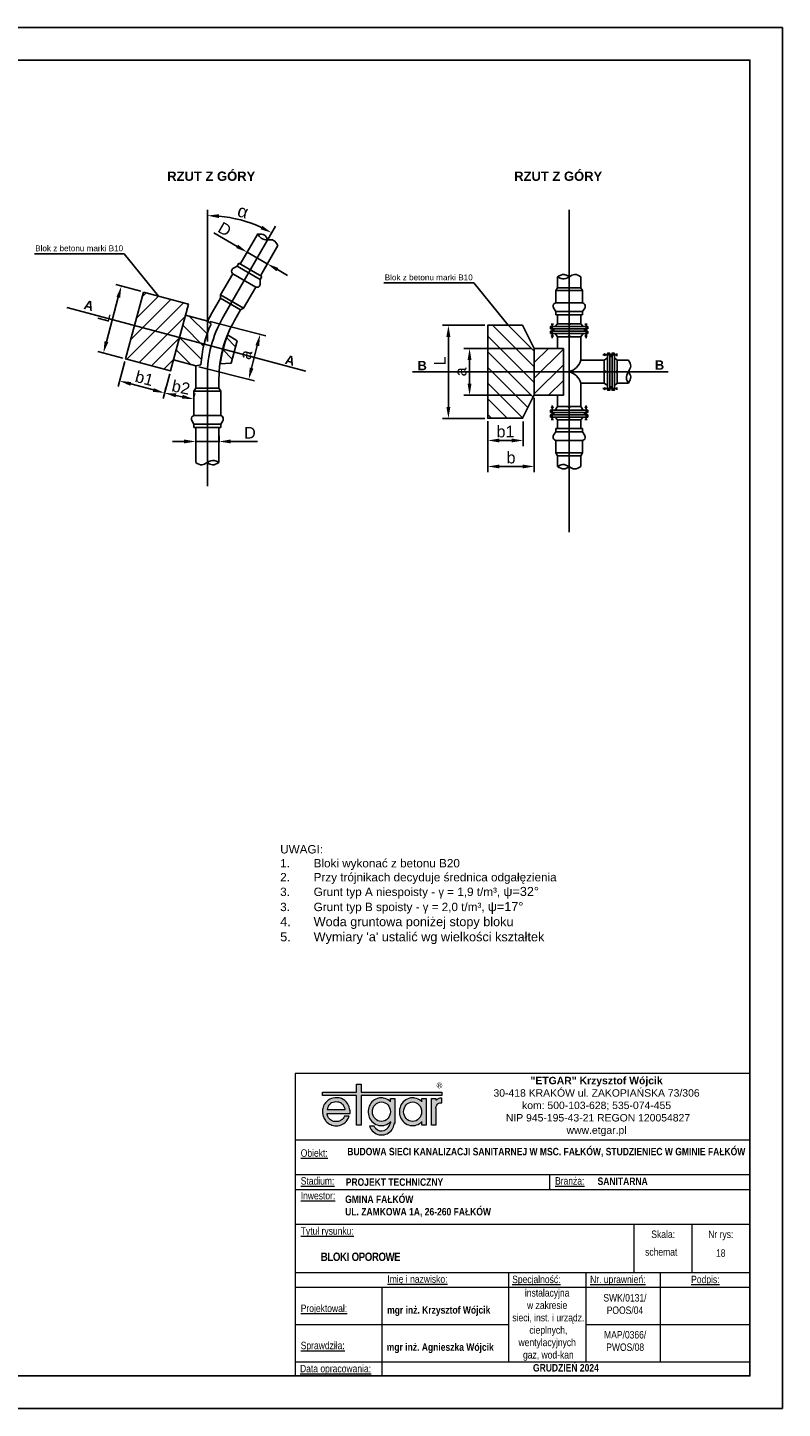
# Model space of a CAD drawing. Header units: millimetres. Extents: x 1481 to 1901, y 630 to 927.
# Tile 4 of 4: x 1738 to 1901, y 630 to 927. Entities that reach past the tile are written whole.
import ezdxf

# ---------------------------------------------------------------- set-up
doc = ezdxf.new("R2010")
doc.units = ezdxf.units.MM
doc.layers.add('_00_Formatka', color=7, linetype='Continuous', lineweight=20)
doc.layers.add('Tabelka', color=7, linetype='Continuous')
doc.styles.add('Arial', font='arial.ttf')
doc.styles.add('Arial Narrow', font='ARIALN.TTF', dxfattribs={"height": 3.5})
doc.styles.add('Opisowy', font='arial.ttf')
doc.styles.add('TABELA', font='romans.shx', dxfattribs={"height": 2})
doc.dimstyles.new('ISO-25', dxfattribs={"dimtxt": 2.5, "dimasz": 2.5, "dimexe": 1.25, "dimexo": 0.625, "dimtad": 1, "dimtxsty": 'Standard', "dimcen": 2.5, "dimadec": 0, "dimazin": 0, "dimtfac": 1, "dimtmove": 0, "dimatfit": 3, "dimfxl": 0, "dimarcsym": 0})
pattern_1 = [(135, (1765.463, 832.4297), (-1.6838, -1.6838), [])]

# ---------------------------------------------------------------- blocks, each defined once
blk = doc.blocks.new('*D18')
at = {"color": 0, "lineweight": -2}
for p, q in [((1762.63, 870.58), (1757.25, 872.02)), ((1757.81, 869.28), (1755.25, 859.74)), ((1758.78, 856.21), (1753.4, 857.65))]:
    blk.add_line(p, q, dxfattribs=at)
at = {"color": 0}
for points in [[(1758.21, 869.17), (1757.41, 869.39), (1758.46, 871.69)], [(1754.85, 859.85), (1755.66, 859.63), (1754.61, 857.32)]]:
    blk.add_solid(points, dxfattribs=at)
at = {"layer": 'Defpoints', "color": 0}
for p in [(1763.23, 870.41), (1754.61, 857.32), (1759.38, 856.04)]:
    blk.add_point(p, dxfattribs=at)
at = {"color": 0, "insert": (1754.72, 864.99), "char_height": 2.5, "attachment_point": 5, "rotation": 75, "style": 'Arial'}
blk.add_mtext('L', dxfattribs=at)
blk = doc.blocks.new('*D19')
at = {"color": 0, "lineweight": -2}
for p, q in [((1759.19, 855.45), (1757.76, 850.09)), ((1768.88, 852.85), (1767.45, 847.49)), ((1760.49, 850.65), (1765.35, 849.35))]:
    blk.add_line(p, q, dxfattribs=at)
at = {"color": 0}
for points in [[(1760.6, 851.05), (1760.39, 850.25), (1758.08, 851.3)], [(1765.25, 848.95), (1765.46, 849.75), (1767.77, 848.7)]]:
    blk.add_solid(points, dxfattribs=at)
at = {"layer": 'Defpoints', "color": 0}
for p in [(1759.35, 856.05), (1769.04, 853.46), (1767.77, 848.7)]:
    blk.add_point(p, dxfattribs=at)
at = {"color": 0, "insert": (1763.42, 851.84), "char_height": 2.5, "attachment_point": 5, "rotation": 345, "style": 'Arial'}
blk.add_mtext('b1', dxfattribs=at)
blk = doc.blocks.new('*D26')
at = {"color": 0, "lineweight": -2}
for p, q in [((1847.28, 847.66), (1847.28, 831.65)), ((1837.28, 842.66), (1837.28, 831.65)), ((1844.78, 832.9), (1839.78, 832.9))]:
    blk.add_line(p, q, dxfattribs=at)
at = {"color": 0}
for points in [[(1839.78, 833.31), (1839.78, 832.48), (1837.28, 832.9)], [(1844.78, 832.48), (1844.78, 833.31), (1847.28, 832.9)]]:
    blk.add_solid(points, dxfattribs=at)
at = {"layer": 'Defpoints', "color": 0}
for p in [(1847.28, 848.28), (1837.28, 843.28), (1837.28, 832.9)]:
    blk.add_point(p, dxfattribs=at)
at = {"color": 0, "insert": (1842.28, 834.79), "char_height": 2.5, "attachment_point": 5, "style": 'Arial'}
blk.add_mtext('b', dxfattribs=at)
blk = doc.blocks.new('*D27')
at = {"color": 0, "lineweight": -2}
for p, q in [((1836.66, 863.28), (1827.56, 863.28)), ((1828.81, 860.78), (1828.81, 845.72)), ((1836.66, 843.22), (1827.56, 843.22))]:
    blk.add_line(p, q, dxfattribs=at)
at = {"color": 0}
for points in [[(1829.23, 860.78), (1828.39, 860.78), (1828.81, 863.28)], [(1828.39, 845.72), (1829.23, 845.72), (1828.81, 843.22)]]:
    blk.add_solid(points, dxfattribs=at)
at = {"layer": 'Defpoints', "color": 0}
for p in [(1837.28, 863.28), (1828.81, 843.22), (1837.28, 843.22)]:
    blk.add_point(p, dxfattribs=at)
at = {"color": 0, "insert": (1826.94, 855.6), "char_height": 2.5, "attachment_point": 5, "rotation": 90, "style": 'Arial'}
blk.add_mtext('L', dxfattribs=at)
blk = doc.blocks.new('*D32')
at = {"color": 0, "lineweight": -2}
for p, q in [((1771.97, 838.27), (1769.47, 838.27)), ((1774.47, 838.12), (1774.47, 839.52)), ((1774.47, 838.27), (1779.47, 838.27)), ((1779.47, 838.12), (1779.47, 839.52)), ((1781.97, 838.27), (1787.78, 838.27))]:
    blk.add_line(p, q, dxfattribs=at)
at = {"color": 0}
for points in [[(1771.97, 837.86), (1771.97, 838.69), (1774.47, 838.27)], [(1781.97, 838.69), (1781.97, 837.86), (1779.47, 838.27)]]:
    blk.add_solid(points, dxfattribs=at)
at = {"layer": 'Defpoints', "color": 0}
for p in [(1779.47, 838.27), (1774.47, 837.5), (1779.47, 837.5)]:
    blk.add_point(p, dxfattribs=at)
at = {"color": 0, "insert": (1786.12, 840.15), "char_height": 2.5, "attachment_point": 5, "style": 'Arial'}
blk.add_mtext('D', dxfattribs=at)
blk = doc.blocks.new('*D33')
at = {"color": 0, "lineweight": -2}
for p, q in [((1783.37, 880.24), (1778.33, 883.15)), ((1785.61, 879.12), (1784.91, 877.91)), ((1789.86, 876.49), (1785.53, 878.99)), ((1789.94, 876.62), (1789.24, 875.41)), ((1792.03, 875.24), (1794.19, 873.99))]:
    blk.add_line(p, q, dxfattribs=at)
at = {"color": 0}
for points in [[(1783.16, 879.88), (1783.57, 880.6), (1785.53, 878.99)], [(1792.23, 875.6), (1791.82, 874.88), (1789.86, 876.49)]]:
    blk.add_solid(points, dxfattribs=at)
at = {"layer": 'Defpoints', "color": 0}
for p in [(1785.92, 879.66), (1785.53, 878.99), (1790.25, 877.16)]:
    blk.add_point(p, dxfattribs=at)
at = {"color": 0, "insert": (1780.7, 883.94), "char_height": 2.5, "attachment_point": 5, "rotation": 330, "style": 'Arial'}
blk.add_mtext('D', dxfattribs=at)
blk = doc.blocks.new('*D3')
at = {"color": 0, "lineweight": -2}
for p, q in [((1777.57, 864.05), (1789.53, 861.01)), ((1786.47, 854.05), (1787.7, 858.89)), ((1775.11, 854.36), (1787.07, 851.32))]:
    blk.add_line(p, q, dxfattribs=at)
at = {"color": 0}
for points in [[(1788.11, 858.79), (1787.3, 858.99), (1788.32, 861.31)], [(1786.07, 854.16), (1786.88, 853.95), (1785.86, 851.63)]]:
    blk.add_solid(points, dxfattribs=at)
at = {"layer": 'Defpoints', "color": 0}
for p in [(1776.97, 864.2), (1788.32, 861.31), (1774.5, 854.52)]:
    blk.add_point(p, dxfattribs=at)
at = {"color": 0, "insert": (1785.25, 856.94), "char_height": 2.5, "attachment_point": 5, "rotation": 75.7386, "style": 'Arial'}
blk.add_mtext('a', dxfattribs=at)
blk = doc.blocks.new('*D5')
at = {"color": 0, "lineweight": -2}
for p, q in [((1846.66, 858.28), (1832.11, 858.28)), ((1833.36, 855.78), (1833.36, 850.72)), ((1846.67, 848.22), (1832.11, 848.22))]:
    blk.add_line(p, q, dxfattribs=at)
at = {"color": 0}
for points in [[(1833.78, 855.78), (1832.94, 855.78), (1833.36, 858.28)], [(1832.94, 850.72), (1833.78, 850.72), (1833.36, 848.22)]]:
    blk.add_solid(points, dxfattribs=at)
at = {"layer": 'Defpoints', "color": 0}
for p in [(1847.28, 858.28), (1833.36, 848.22), (1847.3, 848.22)]:
    blk.add_point(p, dxfattribs=at)
at = {"color": 0, "insert": (1831.46, 853.25), "char_height": 2.5, "attachment_point": 5, "rotation": 90, "style": 'Arial'}
blk.add_mtext('a', dxfattribs=at)
blk = doc.blocks.new('*D7')
at = {"color": 0, "lineweight": -2}
for p, q in [((1837.28, 842.59), (1837.28, 837.24)), ((1844.9, 842.59), (1844.9, 837.24)), ((1839.78, 838.49), (1842.4, 838.49))]:
    blk.add_line(p, q, dxfattribs=at)
at = {"color": 0}
for points in [[(1839.78, 838.9), (1839.78, 838.07), (1837.28, 838.49)], [(1842.4, 838.07), (1842.4, 838.9), (1844.9, 838.49)]]:
    blk.add_solid(points, dxfattribs=at)
at = {"layer": 'Defpoints', "color": 0}
for p in [(1837.28, 843.22), (1844.9, 843.22), (1844.9, 838.49)]:
    blk.add_point(p, dxfattribs=at)
at = {"color": 0, "insert": (1841.09, 840.39), "char_height": 2.5, "attachment_point": 5, "style": 'Arial'}
blk.add_mtext('b1', dxfattribs=at)
blk = doc.blocks.new('*D16')
at = {"color": 0, "linetype": 'Continuous', "lineweight": -2}
for p, q in [((1767.9, 849.31), (1768.03, 849.93)), ((1770.22, 848.18), (1771.57, 847.9)), ((1774.15, 847.99), (1774.28, 848.6))]:
    blk.add_line(p, q, dxfattribs=at)
at = {"color": 0}
for points in [[(1770.3, 848.59), (1770.13, 847.78), (1767.77, 848.7)], [(1771.48, 847.49), (1771.66, 848.31), (1774.02, 847.38)]]:
    blk.add_solid(points, dxfattribs=at)
at = {"layer": 'Defpoints', "color": 0}
for p in [(1767.77, 848.7), (1774.02, 847.38), (1774.02, 847.38)]:
    blk.add_point(p, dxfattribs=at)
at = {"color": 0, "lineweight": 30, "insert": (1771.29, 849.9), "char_height": 2.5, "attachment_point": 5, "rotation": 348.0535, "style": 'Arial'}
blk.add_mtext('b2', dxfattribs=at)
blk = doc.blocks.new('A$C24AC0CAE')
for color, points in [(3, [(25.67, 9.23), (8.35, 9.23), (8.35, 10.93), (7.36, 10.93), (7.36, 9.23), (0, 9.23), (0, 8.48), (7.36, 8.48), (7.36, 2.1), (8.35, 2.1), (8.35, 8.48), (25.67, 8.48)]), (256, [(25.37, 6.95), (25.67, 6.95), (25.67, 7.92), (25.25, 7.92), (25.03, 7.84), (24.89, 7.78), (24.78, 7.71), (24.68, 7.65), (24.6, 7.6), (24.52, 7.53), (24.45, 7.47), (24.39, 7.47), (24.39, 7.84), (23.5, 7.84), (23.5, 2.15), (24.39, 2.15), (24.39, 5.74), (24.47, 6.12), (24.61, 6.45), (24.73, 6.64), (24.82, 6.71), (24.92, 6.78), (25.06, 6.84), (25.24, 6.91)])]:
    blk.add_hatch(color=color).paths.add_polyline_path(points)
h = blk.add_hatch(color=256)
h.paths.add_polyline_path([(4.95, 2.74), (5.13, 2.92), (5.32, 3.17), (5.56, 3.54), (5.71, 3.84), (5.78, 4.06), (4.79, 4.06), (4.63, 3.8), (4.45, 3.55), (4.26, 3.37), (4.01, 3.17), (3.83, 3.06), (3.45, 2.93), (3.05, 2.88), (2.5, 2.93), (2.27, 3), (1.96, 3.12), (1.78, 3.24), (1.52, 3.48), (1.34, 3.68), (1.22, 3.87), (1.17, 3.99), (1.1, 4.18), (1.04, 4.43), (1.01, 4.65), (5.96, 4.65), (5.95, 5.18), (5.87, 5.64), (5.75, 6.08), (5.57, 6.46), (5.4, 6.75), (5.17, 7.07), (4.8, 7.43), (4.48, 7.64), (4.09, 7.83), (3.87, 7.9), (3.58, 7.97), (3.09, 8), (2.75, 8), (2.3, 7.95), (1.94, 7.84), (1.64, 7.71), (1.4, 7.59), (1.22, 7.46), (1.09, 7.34), (0.97, 7.21), (0.84, 7.09), (0.73, 6.97), (0.66, 6.89), (0.53, 6.72), (0.41, 6.54), (0.34, 6.41), (0.27, 6.25), (0.22, 6.15), (0.17, 5.98), (0.09, 5.7), (0.06, 5.51), (0.03, 5.2), (0.02, 4.85), (0.09, 4.36), (0.18, 3.99), (0.28, 3.73), (0.4, 3.52), (0.53, 3.3), (0.66, 3.14), (0.78, 2.99), (0.97, 2.79), (1.28, 2.53), (1.53, 2.36), (1.81, 2.23), (2.07, 2.12), (2.31, 2.05), (2.69, 1.99), (3, 1.99), (3.3, 1.99), (3.67, 2.05), (3.89, 2.11), (4.05, 2.18), (4.32, 2.3), (4.63, 2.49)])
h.paths.add_polyline_path([(1.06, 5.48), (1.1, 5.75), (1.16, 5.93), (1.28, 6.22), (1.41, 6.4), (1.53, 6.53), (1.65, 6.65), (1.78, 6.77), (1.96, 6.9), (2.3, 7.02), (2.58, 7.09), (2.92, 7.14), (3.24, 7.09), (3.57, 7.03), (3.74, 6.96), (3.93, 6.89), (4.13, 6.76), (4.25, 6.65), (4.38, 6.54), (4.51, 6.4), (4.63, 6.19), (4.75, 5.95), (4.81, 5.78), (4.87, 5.63), (4.88, 5.48)], flags=16)
h = blk.add_hatch(color=256)
edge = h.paths.add_edge_path()
edge.add_line((15.56, 7.84), (14.67, 7.84))
edge.add_line((14.67, 7.84), (14.67, 7.15))
edge.add_spline(control_points=[(14.67, 7.15), (14.6, 7.22), (14.52, 7.29), (14.08, 7.66), (13.64, 7.87), (13.02, 7.99), (12.85, 8), (12.69, 8), (12.4, 8), (12.12, 7.96), (11.41, 7.73), (11, 7.46), (10.35, 6.78), (10.11, 6.36), (9.84, 5.45), (9.81, 4.96), (9.97, 4.03), (10.15, 3.58), (10.7, 2.81), (11.07, 2.5), (11.91, 2.08), (12.39, 1.99), (13.33, 2.05), (13.79, 2.2), (14.36, 2.58), (14.52, 2.71), (14.67, 2.87)], knot_values=[5.520049, 5.520049, 5.520049, 5.520049, 5.626987, 5.626987, 6.112202, 6.112202, 6.283185, 6.283185, 6.283185, 6.572803, 6.572803, 7.058019, 7.058019, 7.543234, 7.543234, 8.028449, 8.028449, 8.513665, 8.513665, 8.99888, 8.99888, 9.484095, 9.484095, 9.969311, 9.969311, 10.188021, 10.188021, 10.188021, 10.188021], degree=3, periodic=0)
edge.add_line((14.68, 2.87), (14.63, 2.59))
edge.add_ellipse((12.73, 2.97), major_axis=(0, 2.09), ratio=0.923674, start_angle=136.5689, end_angle=259.5379, ccw=False)
edge.add_line((11.41, 1.46), (11.27, 1.63))
edge.add_line((11.27, 1.63), (11.2, 1.79))
edge.add_line((11.2, 1.79), (11.17, 1.87))
edge.add_line((11.17, 1.87), (10.15, 1.87))
edge.add_line((10.15, 1.87), (10.2, 1.67))
edge.add_spline(control_points=[(10.2, 1.67), (10.29, 1.49), (10.39, 1.32), (10.78, 0.78), (11.15, 0.47), (11.99, 0.06), (12.47, -0.03), (13.4, 0.04), (13.86, 0.2), (14.64, 0.73), (14.96, 1.09), (15.32, 1.77), (15.42, 2.05), (15.48, 2.35)], knot_values=[2.033718, 2.033718, 2.033718, 2.033718, 2.238106, 2.238106, 2.725025, 2.725025, 3.211944, 3.211944, 3.698864, 3.698864, 4.185783, 4.185783, 4.49503, 4.49503, 4.49503, 4.49503], degree=3, periodic=0)
edge.add_line((15.48, 2.35), (15.56, 2.85))
edge.add_line((15.56, 2.85), (15.56, 7.84))
edge = h.paths.add_edge_path(flags=16)
edge.add_ellipse((12.69, 5.01), major_axis=(0, 2.09), ratio=0.923674, start_angle=0, end_angle=360)
h = blk.add_hatch(color=256)
edge = h.paths.add_edge_path()
edge.add_line((22.3, 7.84), (21.41, 7.84))
edge.add_line((21.41, 7.84), (21.41, 7.13))
edge.add_spline(control_points=[(21.41, 7.13), (21.33, 7.21), (21.25, 7.29), (20.81, 7.66), (20.37, 7.87), (19.74, 7.99), (19.58, 8), (19.41, 8)], knot_values=[5.512455, 5.512455, 5.512455, 5.512455, 5.626987, 5.626987, 6.112202, 6.112202, 6.283185, 6.283185, 6.283185, 6.283185], degree=3, periodic=0)
edge.add_spline(control_points=[(19.41, 8), (19.13, 8), (18.85, 7.96), (18.13, 7.73), (17.72, 7.46), (17.08, 6.78), (16.84, 6.36), (16.57, 5.45), (16.54, 4.96), (16.69, 4.03), (16.87, 3.58), (17.42, 2.81), (17.79, 2.5), (18.64, 2.08), (19.11, 1.99), (20.05, 2.05), (20.51, 2.2), (21.09, 2.58), (21.26, 2.72), (21.41, 2.88)], knot_values=[6.283185, 6.283185, 6.283185, 6.283185, 6.572803, 6.572803, 7.058019, 7.058019, 7.543234, 7.543234, 8.028449, 8.028449, 8.513665, 8.513665, 8.99888, 8.99888, 9.484095, 9.484095, 9.969311, 9.969311, 10.195609, 10.195609, 10.195609, 10.195609], degree=3, periodic=0)
edge.add_line((21.41, 2.88), (21.41, 2.15))
edge.add_line((21.41, 2.15), (22.3, 2.15))
edge.add_line((22.3, 2.15), (22.3, 7.84))
edge = h.paths.add_edge_path(flags=16)
edge.add_ellipse((19.41, 5.01), major_axis=(0, 2.09), ratio=0.923674, start_angle=0, end_angle=360)
at = {"color": 3}
for points in [[(7.36, 8.48), (0, 8.48), (0, 9.23), (7.36, 9.23)], [(7.36, 9.23), (7.36, 10.93), (8.35, 10.93), (8.35, 9.23)], [(8.35, 9.23), (25.67, 9.23), (25.67, 8.48), (8.35, 8.48)], [(8.35, 8.48), (8.35, 2.1), (7.36, 2.1), (7.36, 8.48)]]:
    blk.add_lwpolyline(points, dxfattribs=at)
for points in [[(1.01, 4.65), (5.96, 4.65), (5.95, 5.18), (5.87, 5.64), (5.75, 6.08), (5.57, 6.46), (5.4, 6.75), (5.17, 7.07), (4.8, 7.43), (4.48, 7.64), (4.09, 7.83), (3.87, 7.9), (3.58, 7.97), (3.09, 8), (2.75, 8), (2.3, 7.95), (1.94, 7.84), (1.64, 7.71), (1.4, 7.59), (1.22, 7.46), (1.09, 7.34), (0.97, 7.21), (0.84, 7.09), (0.73, 6.97), (0.66, 6.89), (0.53, 6.72), (0.41, 6.54), (0.34, 6.41), (0.27, 6.25), (0.22, 6.15), (0.17, 5.98), (0.09, 5.7), (0.06, 5.51), (0.03, 5.2), (0.02, 4.85), (0.09, 4.36), (0.18, 3.99), (0.28, 3.73), (0.4, 3.52), (0.53, 3.3), (0.66, 3.14), (0.78, 2.99), (0.97, 2.79), (1.28, 2.53), (1.53, 2.36), (1.81, 2.23), (2.07, 2.12), (2.31, 2.05), (2.69, 1.99), (3, 1.99), (3.3, 1.99), (3.67, 2.05), (3.89, 2.11), (4.05, 2.18), (4.32, 2.3), (4.63, 2.49), (4.95, 2.74), (5.13, 2.92), (5.32, 3.17), (5.56, 3.54), (5.71, 3.84), (5.78, 4.06), (4.79, 4.06), (4.63, 3.8), (4.45, 3.55), (4.26, 3.37), (4.01, 3.17), (3.83, 3.06), (3.45, 2.93), (3.05, 2.88), (2.5, 2.93), (2.27, 3), (1.96, 3.12), (1.78, 3.24), (1.52, 3.48), (1.34, 3.68), (1.22, 3.87), (1.17, 3.99), (1.1, 4.18), (1.04, 4.43)], [(1.06, 5.48), (4.88, 5.48), (4.87, 5.63), (4.81, 5.78), (4.75, 5.95), (4.63, 6.19), (4.51, 6.4), (4.38, 6.54), (4.25, 6.65), (4.13, 6.76), (3.93, 6.89), (3.74, 6.96), (3.57, 7.03), (3.24, 7.09), (2.92, 7.14), (2.58, 7.09), (2.3, 7.02), (1.96, 6.9), (1.78, 6.77), (1.65, 6.65), (1.53, 6.53), (1.41, 6.4), (1.28, 6.22), (1.16, 5.93), (1.1, 5.75)]]:
    blk.add_lwpolyline(points, close=True)
for points in [[(14.67, 7.15), (14.67, 7.84), (15.56, 7.84), (15.56, 2.85)], [(21.41, 7.13), (21.41, 7.84), (22.3, 7.84), (22.3, 2.15), (21.41, 2.15), (21.41, 2.88)], [(24.39, 5.74), (24.39, 2.15), (23.5, 2.15), (23.5, 7.84), (24.39, 7.84), (24.39, 7.47)], [(24.39, 5.74), (24.47, 6.12), (24.61, 6.45), (24.73, 6.64), (24.82, 6.71), (24.92, 6.78), (25.06, 6.84), (25.24, 6.91), (25.37, 6.95), (25.67, 6.95), (25.67, 7.92), (25.25, 7.92), (25.03, 7.84), (24.89, 7.78), (24.78, 7.71), (24.68, 7.65), (24.6, 7.6), (24.52, 7.53), (24.45, 7.47), (24.39, 7.47)], [(11.41, 1.46), (11.27, 1.63), (11.2, 1.79), (11.17, 1.87), (10.15, 1.87), (10.2, 1.67)], [(14.67, 2.85), (14.63, 2.59)], [(14.67, 2.85), (14.67, 2.87)], [(15.56, 2.85), (15.48, 2.35)]]:
    blk.add_lwpolyline(points)
for centre in [(12.69, 5.01), (19.41, 5.01)]:
    blk.add_ellipse(centre, major_axis=(0, 2.09), ratio=0.923674)
blk.add_ellipse((12.73, 2.97), major_axis=(0, 2.09), ratio=0.923674, start_param=2.383576, end_param=4.529791)
for points, knots in [([(14.67, 7.15), (14.6, 7.22), (14.52, 7.29), (14.08, 7.66), (13.64, 7.87), (13.02, 7.99), (12.85, 8), (12.69, 8), (12.4, 8), (12.12, 7.96), (11.41, 7.73), (11, 7.46), (10.35, 6.78), (10.11, 6.36), (9.84, 5.45), (9.81, 4.96), (9.97, 4.03), (10.15, 3.58), (10.7, 2.81), (11.07, 2.5), (11.91, 2.08), (12.39, 1.99), (13.33, 2.05), (13.79, 2.2), (14.36, 2.58), (14.52, 2.71), (14.67, 2.87)], [5.520049, 5.520049, 5.520049, 5.520049, 5.626987, 5.626987, 6.112202, 6.112202, 6.283185, 6.283185, 6.283185, 6.572803, 6.572803, 7.058019, 7.058019, 7.543234, 7.543234, 8.028449, 8.028449, 8.513665, 8.513665, 8.99888, 8.99888, 9.484095, 9.484095, 9.969311, 9.969311, 10.188021, 10.188021, 10.188021, 10.188021]), ([(21.41, 7.13), (21.33, 7.21), (21.25, 7.29), (20.81, 7.66), (20.37, 7.87), (19.74, 7.99), (19.58, 8), (19.41, 8), (19.13, 8), (18.85, 7.96), (18.13, 7.73), (17.72, 7.46), (17.08, 6.78), (16.84, 6.36), (16.57, 5.45), (16.54, 4.96), (16.69, 4.03), (16.87, 3.58), (17.42, 2.81), (17.79, 2.5), (18.64, 2.08), (19.11, 1.99), (20.05, 2.05), (20.51, 2.2), (21.09, 2.58), (21.26, 2.72), (21.41, 2.88)], [5.512455, 5.512455, 5.512455, 5.512455, 5.626987, 5.626987, 6.112202, 6.112202, 6.283185, 6.283185, 6.283185, 6.572803, 6.572803, 7.058019, 7.058019, 7.543234, 7.543234, 8.028449, 8.028449, 8.513665, 8.513665, 8.99888, 8.99888, 9.484095, 9.484095, 9.969311, 9.969311, 10.195609, 10.195609, 10.195609, 10.195609]), ([(10.2, 1.67), (10.29, 1.49), (10.39, 1.32), (10.78, 0.78), (11.15, 0.47), (11.99, 0.06), (12.47, -0.03), (13.4, 0.04), (13.86, 0.2), (14.64, 0.73), (14.96, 1.09), (15.36, 1.85), (15.48, 2.23), (15.53, 2.63)], [2.033718, 2.033718, 2.033718, 2.033718, 2.238106, 2.238106, 2.725025, 2.725025, 3.211944, 3.211944, 3.698864, 3.698864, 4.185783, 4.185783, 4.593309, 4.593309, 4.593309, 4.593309])]:
    blk.add_open_spline(points, degree=3, knots=knots)

msp = doc.modelspace()

# ---------------------------------------------------------------- hatches: boundary and pattern name
h = msp.add_hatch()
h.set_pattern_fill('ANSI31', color=256, scale=0.75, style=0)
h.set_pattern_definition([(45, (1763.5588, 832.94), (-1.6838, 1.6838), [])])
h.paths.add_polyline_path([(1763.234, 870.415), (1772.894, 867.827), (1769.043, 853.455), (1759.384, 856.044)])
h = msp.add_hatch()
h.set_pattern_fill('ANSI31', color=256, scale=0.75, angle=90, style=0)
h.set_pattern_definition(pattern_1)
edge = h.paths.add_edge_path()
edge.add_line((1769.674, 855.811), (1774.504, 854.517))
edge.add_line((1774.504, 854.517), (1775.574, 854.741))
edge.add_arc((1800.528, 853.215), 25, 155.60552, 176.50154, ccw=False)
edge.add_line((1777.759, 863.541), (1777.089, 864.167))
edge.add_line((1777.089, 864.167), (1772.26, 865.461))
edge.add_line((1772.26, 865.461), (1769.674, 855.811))
h = msp.add_hatch()
h.set_pattern_fill('ANSI31', color=256, scale=0.75, angle=270, style=0)
h.set_pattern_definition([(315, (1772.719, 942.3398), (1.6838, 1.6838), [])])
h.paths.add_polyline_path([(1844.784, 863.281), (1847.284, 858.281), (1847.284, 848.281), (1844.784, 843.281), (1837.284, 843.281), (1837.284, 863.281)])
h = msp.add_hatch()
h.set_pattern_fill('ANSI31', color=256, scale=0.75, angle=90, style=0)
h.set_pattern_definition(pattern_1)
edge = h.paths.add_edge_path()
edge.add_arc((1804.465, 851.785), 25, 157.78007, 172.69088)
edge.add_line((1779.668, 854.966), (1782.059, 855.097))
edge.add_line((1782.059, 855.097), (1783.353, 859.927))
edge.add_line((1783.353, 859.927), (1781.322, 861.24))
h = msp.add_hatch()
h.set_pattern_fill('ANSI31', color=256, scale=0.75, angle=360, style=0)
h.set_pattern_definition([(45, (1772.719, 942.3398), (-1.6838, 1.6838), [])])
h.paths.add_polyline_path([(1853.534, 858.3), (1853.534, 848.227), (1847.284, 848.219), (1847.284, 858.281)])

# ---------------------------------------------------------------- linework, layer by layer
for p, q in [((1776.965, 859.779), (1776.965, 888.106)), ((1784.044, 876.415), (1787.794, 882.91)), ((1788.374, 873.915), (1792.124, 880.41)), ((1759.085, 878.626), (1739.76, 878.626)), ((1759.085, 878.626), (1766.486, 869.543)), ((1783.719, 876.603), (1783.344, 875.953)), ((1788.699, 873.728), (1783.719, 876.603)), ((1782.411, 874.336), (1779.795, 869.806)), ((1782.368, 875.373), (1782.233, 875.145)), ((1782.248, 874.612), (1782.409, 874.372)), ((1787.39, 871.461), (1782.411, 874.336)), ((1783.359, 875.979), (1782.565, 875.561)), ((1788.324, 873.078), (1783.344, 875.953)), ((1788.699, 873.728), (1788.324, 873.078)), ((1788.699, 873.728), (1788.324, 873.078)), ((1852.284, 871.353), (1852.297, 873.69)), ((1857.284, 871.353), (1857.297, 873.69)), ((1787.39, 871.461), (1784.775, 866.931)), ((1787.678, 871.439), (1787.39, 871.461)), ((1788.282, 871.917), (1788.15, 871.687)), ((1788.324, 873.078), (1788.349, 872.181)), ((1834.273, 872.364), (1814.948, 872.364)), ((1834.273, 872.364), (1841.675, 863.281)), ((1851.909, 870.713), (1852.284, 871.353)), ((1851.909, 870.713), (1857.659, 870.713)), ((1851.909, 870.713), (1854.784, 870.713)), ((1851.909, 868.097), (1851.909, 870.713)), ((1852.284, 871.353), (1857.284, 871.353)), ((1852.284, 871.353), (1857.284, 871.353)), ((1857.659, 870.713), (1857.284, 871.353)), ((1857.659, 868.097), (1857.659, 870.713)), ((1779.8, 869.064), (1777.814, 865.625)), ((1784.775, 866.931), (1779.795, 869.806)), ((1779.795, 869.806), (1779.8, 869.064)), ((1784.13, 866.564), (1779.8, 869.064)), ((1784.13, 866.564), (1779.8, 869.064)), ((1784.775, 866.931), (1782.285, 868.369)), ((1851.364, 867.257), (1851.364, 867.522)), ((1851.649, 867.973), (1851.909, 868.097)), ((1851.909, 868.097), (1857.659, 868.097)), ((1857.937, 867.94), (1857.678, 868.067)), ((1858.214, 867.22), (1858.217, 867.485)), ((1772.26, 865.461), (1777.089, 864.167)), ((1784.13, 866.564), (1782.814, 864.285)), ((1784.775, 866.931), (1784.13, 866.564)), ((1851.909, 866.23), (1851.438, 866.994)), ((1851.909, 865.48), (1851.909, 866.23)), ((1851.909, 865.48), (1851.909, 866.23)), ((1851.909, 866.23), (1857.659, 866.23)), ((1851.909, 865.48), (1857.659, 865.48)), ((1852.284, 865.48), (1852.284, 863.605)), ((1852.284, 865.48), (1857.284, 865.48)), ((1857.284, 865.48), (1857.284, 863.605)), ((1857.659, 866.2), (1858.137, 866.959)), ((1857.659, 865.48), (1857.659, 866.23)), ((1777.089, 864.167), (1777.759, 863.541)), ((1850.881, 863.533), (1851.413, 863.533)), ((1851.147, 863.533), (1851.147, 860.527)), ((1851.51, 862.531), (1851.51, 862.031)), ((1851.784, 863.031), (1852.284, 863.605)), ((1851.784, 861.531), (1852.284, 860.781)), ((1857.784, 861.531), (1851.784, 861.531)), ((1857.284, 863.605), (1852.284, 863.605)), ((1855.049, 863.534), (1854.518, 863.534)), ((1854.784, 863.534), (1854.784, 860.528)), ((1857.784, 863.031), (1857.284, 863.605)), ((1857.784, 861.531), (1857.284, 860.781)), ((1858.057, 862.531), (1858.057, 862.031)), ((1858.686, 863.533), (1858.155, 863.533)), ((1858.42, 863.533), (1858.42, 860.527)), ((1850.905, 860.817), (1851.389, 861.075)), ((1850.905, 861.065), (1851.389, 860.827)), ((1857.284, 860.781), (1852.284, 860.781)), ((1855.026, 860.818), (1854.541, 861.076)), ((1855.026, 861.066), (1854.541, 860.829)), ((1858.663, 860.817), (1858.178, 861.075)), ((1858.663, 861.065), (1858.178, 860.827)), ((1769.674, 855.811), (1774.504, 854.517)), ((1847.284, 858.281), (1847.284, 848.281)), ((1853.534, 855.781), (1853.534, 850.781)), ((1857.284, 855.781), (1862.284, 855.781)), ((1865.036, 856.918), (1862.03, 856.918)), ((1863.034, 856.281), (1862.284, 855.781)), ((1862.319, 857.16), (1862.578, 856.676)), ((1862.567, 857.16), (1862.33, 856.676)), ((1863.034, 856.281), (1863.034, 850.281)), ((1864.034, 856.555), (1863.534, 856.555)), ((1864.534, 856.281), (1865.108, 855.781)), ((1865.036, 857.184), (1865.036, 856.652)), ((1865.108, 855.781), (1865.108, 850.781)), ((1865.108, 855.781), (1867.516, 855.781)), ((1774.465, 849.735), (1774.465, 853.125)), ((1774.504, 854.517), (1775.574, 854.741)), ((1854.784, 853.281), (1854.784, 853.281)), ((1865.037, 853.281), (1862.031, 853.281)), ((1862.32, 853.524), (1862.579, 853.039)), ((1862.568, 853.524), (1862.331, 853.039)), ((1865.037, 853.547), (1865.037, 853.016)), ((1774.09, 849.095), (1774.465, 849.735)), ((1774.465, 849.735), (1779.465, 849.735)), ((1774.465, 849.735), (1779.465, 849.735)), ((1774.465, 849.735), (1779.465, 849.735)), ((1774.465, 849.735), (1779.465, 849.735)), ((1779.465, 849.735), (1779.465, 851.785)), ((1779.84, 849.095), (1779.465, 849.735)), ((1857.284, 850.781), (1862.284, 850.781)), ((1865.036, 849.645), (1862.03, 849.645)), ((1863.034, 850.281), (1862.284, 850.781)), ((1862.319, 849.402), (1862.578, 849.887)), ((1862.567, 849.402), (1862.33, 849.887)), ((1864.034, 850.008), (1863.534, 850.008)), ((1864.534, 850.281), (1865.108, 850.781)), ((1865.036, 849.379), (1865.036, 849.91)), ((1865.108, 850.781), (1867.516, 850.781)), ((1774.09, 843.864), (1774.09, 849.095)), ((1774.09, 849.095), (1779.84, 849.095)), ((1774.09, 849.095), (1776.965, 849.095)), ((1779.84, 843.864), (1779.84, 849.095)), ((1773.83, 843.74), (1774.09, 843.864)), ((1774.09, 843.864), (1779.84, 843.864)), ((1780.118, 843.707), (1779.86, 843.833)), ((1850.905, 845.746), (1851.389, 845.487)), ((1850.905, 845.498), (1851.389, 845.735)), ((1851.147, 843.029), (1851.147, 846.035)), ((1851.51, 844.031), (1851.51, 844.531)), ((1851.784, 845.031), (1852.284, 845.781)), ((1857.784, 845.031), (1851.784, 845.031)), ((1851.784, 843.531), (1852.284, 842.957)), ((1855.026, 845.745), (1854.541, 845.486)), ((1855.026, 845.497), (1854.541, 845.734)), ((1854.784, 843.028), (1854.784, 846.034)), ((1857.784, 845.031), (1857.284, 845.781)), ((1857.784, 843.531), (1857.284, 842.957)), ((1858.057, 844.031), (1858.057, 844.531)), ((1858.663, 845.746), (1858.178, 845.487)), ((1858.663, 845.498), (1858.178, 845.735)), ((1858.42, 843.029), (1858.42, 846.035)), ((1773.545, 843.024), (1773.545, 843.289)), ((1774.09, 841.997), (1773.619, 842.761)), ((1774.09, 841.997), (1779.84, 841.997)), ((1774.09, 841.247), (1774.09, 841.997)), ((1774.09, 841.247), (1774.09, 841.997)), ((1774.09, 841.247), (1779.84, 841.247)), ((1774.465, 841.247), (1774.465, 833.747)), ((1779.465, 841.247), (1779.465, 833.747)), ((1779.84, 841.967), (1780.318, 842.726)), ((1779.84, 841.247), (1779.84, 841.997)), ((1780.395, 842.987), (1780.398, 843.252)), ((1850.881, 843.029), (1851.413, 843.029)), ((1857.659, 841.082), (1851.909, 841.082)), ((1851.909, 841.082), (1851.909, 840.332)), ((1857.284, 842.957), (1852.284, 842.957)), ((1852.284, 842.957), (1852.284, 841.082)), ((1852.284, 842.957), (1852.284, 841.082)), ((1852.284, 841.082), (1857.284, 841.082)), ((1855.049, 843.028), (1854.518, 843.028)), ((1857.284, 841.082), (1857.284, 842.957)), ((1857.659, 841.082), (1857.659, 840.332)), ((1857.659, 841.082), (1857.659, 840.332)), ((1858.686, 843.029), (1858.155, 843.029)), ((1851.353, 839.342), (1851.35, 839.077)), ((1851.909, 840.363), (1851.43, 839.604)), ((1851.63, 838.623), (1851.889, 838.496)), ((1857.659, 840.332), (1851.909, 840.332)), ((1851.909, 838.466), (1851.909, 835.85)), ((1857.659, 838.466), (1851.909, 838.466)), ((1857.659, 840.332), (1858.129, 839.568)), ((1857.919, 838.59), (1857.659, 838.466)), ((1857.659, 838.466), (1857.659, 835.85)), ((1858.204, 839.306), (1858.204, 839.041)), ((1857.659, 835.85), (1851.909, 835.85)), ((1851.909, 835.85), (1852.284, 835.21)), ((1857.284, 835.21), (1852.284, 835.21)), ((1857.284, 835.21), (1852.284, 835.21)), ((1852.284, 835.21), (1852.297, 832.873)), ((1857.659, 835.85), (1854.784, 835.85)), ((1857.659, 835.85), (1857.284, 835.21)), ((1857.284, 835.21), (1857.297, 832.873))]:
    msp.add_line(p, q)
at = {"ltscale": 0.1}
for p, q in [((1854.784, 888.083), (1854.784, 818.777)), ((1781.965, 867.814), (1791.639, 884.571)), ((1780.242, 864.791), (1781.965, 867.814)), ((1746.756, 867.118), (1798.121, 853.393)), ((1776.965, 852.416), (1776.965, 849.037)), ((1876.075, 853.278), (1821.057, 853.278)), ((1776.965, 849.037), (1776.965, 828.678))]:
    msp.add_line(p, q, dxfattribs=at)
at = {"ltscale": 5}
msp.add_line((1769.674, 855.811), (1772.26, 865.461), dxfattribs=at)
at = {"color": 0}
msp.add_lwpolyline([(1505.649, 637.292), (1505.649, 920.292), (1893.649, 920.292), (1893.649, 637.292)], close=True, dxfattribs=at)
for points in [[(1763.234, 870.415), (1772.894, 867.827), (1769.043, 853.455), (1759.384, 856.044)], [(1858.784, 863.031), (1858.784, 862.531), (1850.784, 862.531), (1850.784, 863.031)], [(1858.784, 862.031), (1858.784, 861.531), (1850.784, 861.531), (1850.784, 862.031)], [(1853.534, 858.3), (1853.534, 848.227), (1847.284, 848.219), (1847.284, 858.281)], [(1863.534, 857.281), (1863.034, 857.281), (1863.034, 849.281), (1863.534, 849.281)], [(1864.534, 857.281), (1864.034, 857.281), (1864.034, 849.281), (1864.534, 849.281)], [(1858.784, 844.531), (1858.784, 845.031), (1850.784, 845.031), (1850.784, 844.531)], [(1858.784, 843.531), (1858.784, 844.031), (1850.784, 844.031), (1850.784, 843.531)]]:
    msp.add_lwpolyline(points, close=True)
for points in [[(1844.784, 863.281), (1847.284, 858.281), (1847.284, 848.281), (1844.784, 843.281), (1837.284, 843.281), (1837.284, 863.281), (1844.784, 863.281)], [(1781.322, 861.24), (1783.353, 859.927), (1782.059, 855.097), (1779.668, 854.966)], [(1857.284, 860.781), (1857.284, 855.781), (1862.284, 855.781), (1862.284, 850.781), (1857.284, 850.781), (1857.284, 845.781), (1852.284, 845.781), (1852.284, 848.281)], [(1852.284, 858.281), (1852.284, 860.781), (1857.284, 860.781)]]:
    msp.add_lwpolyline(points)
for centre, radius, start, end in [((1776.965, 859.154), 27.702, 65.17254, 84.82746), ((1782.663, 874.891), 0.5, 149.39345, 213.88614), ((1782.798, 875.119), 0.5, 117.77034, 149.39345), ((1787.717, 871.937), 0.5, 265.50731, 330), ((1787.849, 872.167), 0.5, 330, 1.62312), ((1851.864, 867.522), 0.5, 115.50731, 180), ((1851.864, 867.257), 0.5, 180, 211.62312), ((1857.717, 867.491), 0.5, 359.39345, 63.88614), ((1799.465, 853.125), 25, 150, 153.75703), ((1804.465, 851.785), 25, 150, 180), ((1857.714, 867.226), 0.5, 327.77034, 359.39345), ((1800.528, 853.215), 25, 155.60552, 176.50154), ((1853.839, 856.726), 3.572, 285.33486, 344.66514), ((1799.465, 853.125), 25, 176.80783, 180), ((1853.839, 849.837), 3.572, 15.33486, 74.66514), ((1774.045, 843.289), 0.5, 115.50731, 180), ((1779.898, 843.258), 0.5, 359.39345, 63.88614), ((1774.045, 843.024), 0.5, 180, 211.62312), ((1779.896, 842.993), 0.5, 327.77034, 359.39345), ((1851.85, 839.072), 0.5, 179.39345, 243.88614), ((1851.853, 839.337), 0.5, 147.77034, 179.39345), ((1857.704, 839.041), 0.5, 295.50731, 0), ((1857.704, 839.306), 0.5, 0, 31.62312)]:
    msp.add_arc(centre, radius, start, end)
at = {"ltscale": 2}
msp.add_arc((1801.965, 852.416), 25, 150.33132, 180, dxfattribs=at)
at = {"lineweight": 30}
msp.add_arc((1804.465, 851.785), 25, 157.78007, 172.69088, dxfattribs=at)
for points in [[(1792.124, 880.41), (1791.226, 881.521), (1789.959, 881.66), (1788.508, 882.007), (1787.794, 882.91)], [(1857.297, 873.69), (1855.964, 874.203), (1854.797, 873.69), (1853.367, 873.265), (1852.297, 873.69)], [(1867.516, 855.781), (1868.029, 854.449), (1867.516, 853.281), (1867.091, 851.852), (1867.516, 850.781)], [(1774.465, 833.747), (1775.798, 833.234), (1776.965, 833.747), (1778.395, 834.172), (1779.465, 833.747)], [(1857.297, 832.873), (1855.964, 832.36), (1854.797, 832.873), (1853.367, 833.298), (1852.297, 832.873)]]:
    msp.add_spline(points, degree=3)
for points in [[(1787.794, 882.91), (1788.363, 882.894), (1789.333, 882.912), (1789.755, 882.064), (1789.959, 881.66)], [(1852.297, 873.69), (1852.798, 873.96), (1853.629, 874.461), (1854.418, 873.938), (1854.797, 873.69)], [(1867.516, 850.781), (1867.787, 851.283), (1868.288, 852.113), (1867.764, 852.902), (1867.516, 853.281)], [(1779.465, 833.747), (1778.964, 833.477), (1778.133, 832.976), (1777.344, 833.499), (1776.965, 833.747)], [(1852.297, 832.873), (1852.798, 832.602), (1853.629, 832.102), (1854.418, 832.625), (1854.797, 832.873)]]:
    msp.add_open_spline(points, degree=3, knots=[0, 0, 0, 0, 28.5569625, 52.9196435, 52.9196435, 52.9196435, 52.9196435])
for points in [[(1779.444, 886.327), (1779.481, 887.159), (1776.965, 886.856)], [(1788.788, 884.665), (1788.405, 883.926), (1790.816, 883.144)]]:
    msp.add_solid(points)
at = {"layer": '_00_Formatka', "color": 0}
for p, q in [((1893.649, 702.292), (1795.883, 702.292)), ((1795.883, 702.292), (1795.883, 637.292)), ((1795.883, 688.081), (1893.649, 688.081)), ((1795.883, 688.081), (1795.883, 680.574)), ((1795.883, 680.574), (1795.883, 674.205)), ((1795.883, 680.574), (1893.649, 680.574)), ((1850.582, 680.503), (1850.582, 677.389)), ((1795.883, 677.389), (1795.883, 669.882)), ((1795.883, 677.389), (1893.649, 677.389)), ((1795.883, 669.882), (1893.649, 669.882)), ((1868.788, 659.526), (1868.788, 669.882)), ((1881.146, 669.882), (1881.146, 659.526)), ((1795.883, 659.526), (1893.649, 659.526)), ((1841.765, 659.526), (1841.765, 656.341)), ((1850.582, 659.526), (1872.875, 659.526)), ((1855.289, 659.526), (1893.649, 659.526)), ((1858.353, 659.526), (1858.353, 656.341)), ((1874.397, 659.526), (1874.397, 640.341)), ((1795.883, 656.341), (1858.353, 656.341)), ((1795.883, 656.341), (1893.649, 656.341)), ((1814.516, 656.341), (1814.516, 637.292)), ((1841.765, 656.341), (1841.765, 640.341)), ((1858.353, 656.341), (1893.649, 656.341)), ((1858.353, 656.341), (1858.353, 640.341)), ((1795.883, 648.341), (1841.765, 648.341)), ((1795.883, 640.341), (1893.649, 640.341))]:
    msp.add_line(p, q, dxfattribs=at)
for points in [[(1893.649, 702.292), (1893.649, 637.292)], [(1795.883, 637.292), (1893.649, 637.292)]]:
    msp.add_lwpolyline(points, dxfattribs=at)
at = {"layer": '_00_Formatka', "color": 0, "ltscale": 3000}
for points in [[(1858.353, 648.341), (1893.649, 648.341)], [(1858.353, 645.838), (1858.353, 645.838)], [(1841.765, 642.122), (1841.765, 642.122)], [(1874.397, 640.341), (1874.397, 640.341)]]:
    msp.add_lwpolyline(points, dxfattribs=at)
at = {"layer": 'Defpoints', "color": 0}
msp.add_lwpolyline([(1480.649, 630.292), (1480.649, 927.292), (1900.649, 927.292), (1900.649, 630.292)], close=True, dxfattribs=at)

# ---------------------------------------------------------------- block references
at = {"layer": '_00_Formatka', "color": 0}
msp.add_blockref('A$C24AC0CAE', (1801.703, 689.095), dxfattribs=at)

# ---------------------------------------------------------------- texts
at = {"char_height": 2, "attachment_point": 5}
for insert in [(1777.8, 893.649), (1852.429, 893.649)]:
    msp.add_mtext('{\\fArial|b1|i0|c238|p34;RZUT Z GÓRY\\P} ', dxfattribs=dict(at, insert=insert))
at = {"insert": (1784.627, 887.749), "char_height": 2.5, "attachment_point": 5, "rotation": 345, "style": 'Arial'}
msp.add_mtext('{\\fArial|b0|i0|c238|p0;\\H1.083x;α}', dxfattribs=at)
at = {"char_height": 1.25, "width": 25.26404, "attachment_point": 1, "style": 'Arial'}
for insert in [(1739.932, 880.452), (1815.121, 874.19)]:
    msp.add_mtext('Blok z betonu marki B10', dxfattribs=dict(at, insert=insert))
at = {"char_height": 2, "width": 2.46749, "attachment_point": 1, "rotation": 345}
for insert in [(1750.768, 868.757), (1794.043, 856.96)]:
    msp.add_mtext('{\\fArial|b1|i0|c238|p34;A}', dxfattribs=dict(at, insert=insert))
at = {"char_height": 2, "width": 2.4675, "attachment_point": 1}
for insert in [(1822.156, 855.589), (1873.211, 855.714)]:
    msp.add_mtext('{\\fArial|b1|i0|c238|p34;B}', dxfattribs=dict(at, insert=insert))
at = {"lineweight": 18, "insert": (1792.63, 740.813), "char_height": 1.8, "attachment_point": 4}
msp.add_mtext("{\\fArial|b0|i0|c238|p34;UWAGI:}\\P{\\fArial|b0|i0|c238|p34;1.^IBloki wykonać z betonu B20}\\P{\\fArial|b0|i0|c238|p34;2.^IPrzy trójnikach decyduje średnica odgałęzienia}\\P{\\fArial|b0|i0|c238|p34;3.^IGrunt typ A niespoisty - }{\\fSymbol|b0|i0|c2|p0;g}{\\fArial|b0|i0|c0|p34; = 1,9 t/m³, }{\\fArial|b0|i0|c238|p0;\\H1.08300x;ψ=32°}\\P{\\fArial|b0|i0|c238|p34;\\H1.00004x;3.^IGrunt typ B spoisty - }{\\fSymbol|b0|i0|c2|p0;\\H1.00004x;g}{\\fArial|b0|i0|c0|p34;\\H1.00004x; = 2,0 t/m³, }{\\fArial|b0|i0|c238|p0;\\H1.08305x;ψ=17°}\\P{\\fArial|b0|i0|c238|p0;\\H1.08305x;4.^IWoda gruntowa poniżej stopy bloku}\\P{\\fArial|b0|i0|c238|p0;\\H1.08305x;5.^IWymiary 'a' ustalić wg wielkości kształtek}", dxfattribs=at)
at = {"layer": '_00_Formatka', "color": 0, "lineweight": 18, "insert": (1860.68, 701.609), "char_height": 1.6, "width": 66.37683, "attachment_point": 2, "style": 'Opisowy'}
msp.add_mtext('{\\fArial|b1|i0|c238|p34;"ETGAR" Krzysztof Wójcik\\P\\fArial|b0|i0|c238|p34;30-418 KRAKÓW ul. ZAKOPIAŃSKA 73/306 \\Pkom: 500-103-628; 535-074-455 \\P NIP 945-195-43-21 REGON 120054827\\Pwww.etgar.pl}', dxfattribs=at)
at = {"layer": '_00_Formatka', "color": 0, "insert": (1826.273, 700.364), "char_height": 1.2, "width": 13.19439, "attachment_point": 1}
msp.add_mtext('{\\fArial|b0|i0|c238|p0;®}', dxfattribs=at)
at = {"layer": '_00_Formatka', "color": 0, "char_height": 1.6, "style": 'Arial Narrow'}
for s, insert, width, attachment_point in [('{\\L\\C7;Obiekt:}', (1797.049, 686.015), 10.03197, 1), ('{\\L\\C7;Stadium:}', (1797.049, 680.028), 10.03197, 1), ('{\\L\\C7;Branża:}', (1851.749, 680.028), 10.03197, 1), ('{\\fArial Narrow|b1|i0|c238|p34;\\C7;PROJEKT TECHNICZNY}', (1806.73, 678.957), 43.30015, 4), ('{\\fArial Narrow|b1|i0|c238|p34;\\C7;SANITARNA}', (1860.896, 679.138), 31.52335, 4), ('{\\L\\C7;Inwestor:}', (1797.049, 676.844), 10.03197, 1), ('{\\fArial Narrow|b1|i0|c238|p34;GMINA FAŁKÓW\\PUL. ZAMKOWA 1A, 26-260 FAŁKÓW}', (1806.612, 673.754), 107.3096, 4), ('{\\fArial Narrow|b0|i0|c238|p34;\\W7.19850; }{\\C7;Skala:}', (1868.788, 668.547), 12.35842, 1), ('{\\fArial Narrow|b0|i0|c238|p0;18}', (1887.398, 663.688), 12.50295, 5), ('{\\fArial Narrow|b0|i0|c238|p34;instalacyjna \\Pw zakresie\\P sieci, inst. i urządz.\\P cieplnych, \\Pwentylacyjnych\\P gaz, wod-kan}', (1850.059, 648.241), 16.00979, 5), ('{\\fArial Narrow|b1|i0|c238|p34;GRUDZIEŃ 2024}', (1854.083, 639.012), 79.13358, 5)]:
    msp.add_mtext(s, dxfattribs=dict(at, insert=insert, width=width, attachment_point=attachment_point))
at = {"layer": '_00_Formatka', "ltscale": 0.35, "insert": (1807.064, 686.326), "char_height": 1.6, "width": 80.99995, "attachment_point": 1, "style": 'TABELA'}
msp.add_mtext('\\A1;{\\fArial Narrow|b1|i0|c238|p34;BUDOWA SIECI KANALIZACJI SANITARNEJ W MSC. FAŁKÓW, STUDZIENIEC W GMINIE FAŁKÓW}', dxfattribs=at)
at = {"layer": '_00_Formatka', "color": 0, "char_height": 1.6, "style": 'Arial Narrow'}
for s, insert, attachment_point in [('{\\L\\C7;Tytuł rysunku:}', (1797.049, 669.265), 1), ('{\\L\\C7;Imię i nazwisko:}', (1815.682, 658.909), 1), ('{\\L\\C7;Specjalność:}', (1842.532, 658.84), 1), ('{\\L\\C7;Nr. uprawnień:}', (1859.29, 658.84), 1), ('{\\L\\C7;Podpis:}', (1881.021, 658.828), 1), ('SWK/0131/\\PPOOS/04', (1866.787, 652.728), 5), ('{\\LProjektował:}', (1797.046, 652.621), 1), ('{\\fArial Narrow|b1|i0|c238|p34;mgr inż. Krzysztof Wójcik}', (1815.632, 652.268), 1), ('{\\LSprawdziła:}', (1797.046, 644.621), 1), ('{\\fArial Narrow|b1|i0|c238|p34;mgr inż. Agnieszka Wójcik}', (1815.553, 644.278), 1), ('MAP/0366/\\PPWOS/08', (1866.834, 644.782), 5), ('{\\LData opracowania:}', (1796.895, 639.659), 1)]:
    msp.add_mtext(s, dxfattribs=dict(at, insert=insert, attachment_point=attachment_point))
at = {"layer": '_00_Formatka', "color": 0, "insert": (1881.146, 668.547), "char_height": 1.6, "width": 12.50295, "attachment_point": 1, "line_spacing_factor": 2, "style": 'Arial Narrow'}
msp.add_mtext('{\\fArial Narrow|b0|i0|c238|p34;\\W6.99232; }{\\C7;Nr rys:}', dxfattribs=at)
at = {"layer": 'Tabelka', "style": 'Arial Narrow'}
for s, insert, char_height, width, attachment_point in [('{\\T0.95;\\fArial Narrow|b1|i0|c238|p34;BLOKI OPOROWE}', (1801.364, 662.89), 1.8, 71.20173, 4), ('\\A1;schemat', (1874.581, 663.93), 1.6, 12.35842, 5)]:
    msp.add_mtext(s, dxfattribs=dict(at, insert=insert, char_height=char_height, width=width, attachment_point=attachment_point))

# ---------------------------------------------------------------- dimensions: what is measured, and where the dimension line sits
for base, p1, p2, angle, text, picture, middle, dimtype in [((1785.531, 878.991), (1790.249, 877.163), (1785.919, 879.663), 150, 'D', '*D33', (1779.765, 882.321), 161), ((1828.811, 843.219), (1837.284, 863.281), (1837.284, 843.219), 90, 'L', '*D27', (1828.811, 855.6), 160), ((1833.36, 848.219), (1847.284, 858.281), (1847.297, 848.219), 90, 'a', '*D5', (1833.36, 853.25), 160), ((1779.465, 838.272), (1774.465, 837.497), (1779.465, 837.497), 0, 'D', '*D32', (1786.123, 838.272), 161)]:
    dim = msp.add_linear_dim(base=base, p1=p1, p2=p2, angle=angle, text=text, dimstyle='ISO-25', override={"dimtxsty": 'Arial'})
    dim.commit()
    dim.dimension.update_dxf_attribs({"geometry": picture, "text_midpoint": middle, "dimtype": dimtype})
for p1, p2, distance, text, picture, middle in [((1763.234, 870.415), (1759.384, 856.044), -4.944, 'L', '*D18', (1754.722, 864.994)), ((1774.504, 854.517), (1776.965, 864.2), -11.714, 'a', '*D3', (1785.25, 856.94)), ((1759.353, 856.052), (1769.043, 853.455), -4.921, 'b1', '*D19', (1763.417, 851.836))]:
    dim = msp.add_aligned_dim(p1=p1, p2=p2, distance=distance, text=text, dimstyle='ISO-25', override={"dimtxsty": 'Arial'})
    dim.commit()
    dim.dimension.update_dxf_attribs({"geometry": picture, "text_midpoint": middle})
at = {"linetype": 'Continuous', "lineweight": 30}
dim = msp.add_aligned_dim(p1=(1767.769, 848.702), p2=(1774.017, 847.381), distance=0, text='b2', dimstyle='ISO-25', override={"dimtxsty": 'Arial'}, dxfattribs=at)
dim.commit()
dim.dimension.update_dxf_attribs({"geometry": '*D16', "text_midpoint": (1771.286, 849.901)})
for base, p1, p2, text, picture, middle in [((1837.284, 832.898), (1847.284, 848.281), (1837.284, 843.281), 'b', '*D26', (1842.284, 834.793)), ((1844.899, 838.485), (1837.284, 843.219), (1844.899, 843.219), 'b1', '*D7', (1841.091, 840.386))]:
    dim = msp.add_linear_dim(base=base, p1=p1, p2=p2, text=text, dimstyle='ISO-25', override={"dimtxsty": 'Arial'})
    dim.commit()
    dim.dimension.update_dxf_attribs({"geometry": picture, "text_midpoint": middle})

doc.saveas('drawing.dxf')
